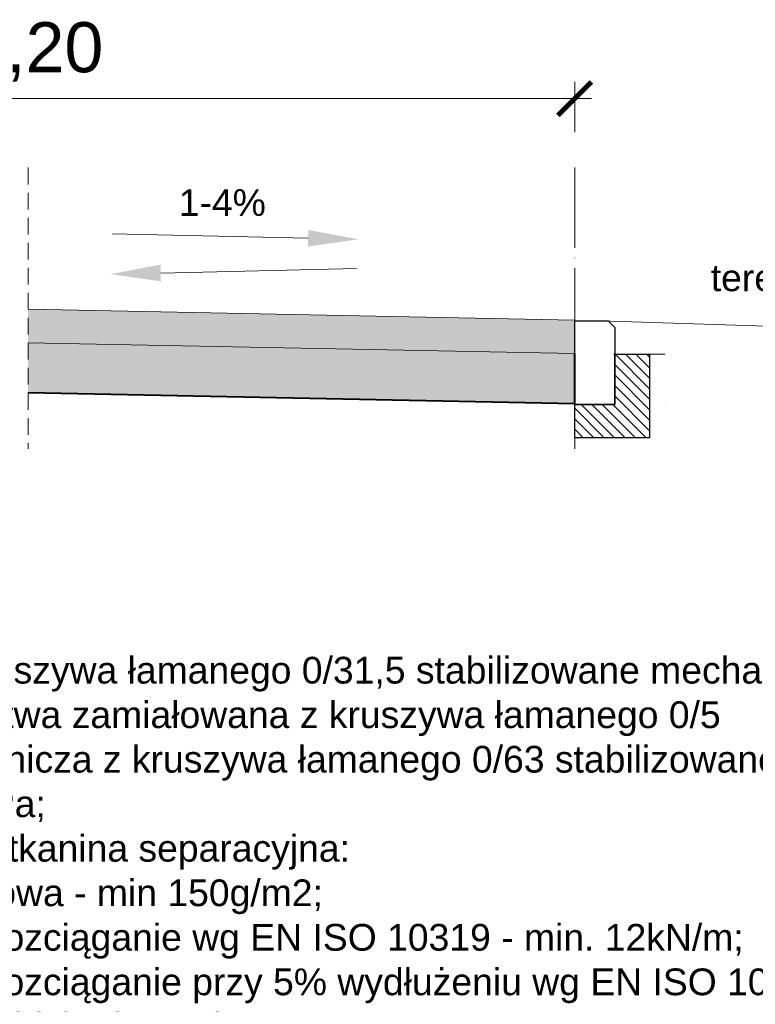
# Model space of a CAD drawing. Header units: millimetres. Extents: x -32728 to 13651, y -21222 to 1549.
# Tile 13 of 19: x 12346 to 12567, y 366 to 661. Entities that reach past the tile are written whole.
import ezdxf

# ---------------------------------------------------------------- set-up
doc = ezdxf.new("R2010")
doc.units = ezdxf.units.MM
doc.linetypes.add('ACAD_ISO04W100', pattern=[30, 24, -3, 0, -3])
doc.linetypes.add('DASHED', pattern=[0.75, 0.5, -0.25])
for name, color, linetype, lineweight in [('7 przekroj kraweznik opornik betonowy', 5, 'Continuous', 30), ('7 przekroj lawa betonowa', 250, 'Continuous', 30), ('7 przekroj niweleta', 250, 'Continuous', 9), ('7 przekroj osie', 22, 'ACAD_ISO04W100', 15), ('7 przekroj przerywana1', 250, 'DASHED', 9), ('7 przekroj wymiary', 250, 'Continuous', 9)]:
    doc.layers.add(name, color=color, linetype=linetype, lineweight=lineweight)
doc.styles.add('Arial10', font='arial.ttf', dxfattribs={"height": 10})
doc.styles.add('Arial15', font='arial.ttf', dxfattribs={"height": 15})
doc.styles.add('ARIAL2.5', font='arial.ttf', dxfattribs={"height": 2.5})
doc.dimstyles.new('normalne', dxfattribs={"dimtxt": 15, "dimasz": 10, "dimexe": 5, "dimexo": 0.0625, "dimgap": 5, "dimtad": 1, "dimlfac": 0.01, "dimzin": 0, "dimdsep": 46, "dimtxsty": 'Arial15', "dimblk": 'ARCHTICK', "dimcen": 15, "dimdle": 5, "dimadec": 0, "dimazin": 0, "dimtfac": 1, "dimtofl": 0, "dimtmove": 0, "dimatfit": 3, "dimfxl": 10, "dimfxlon": 1, "dimtolj": 1, "dimtzin": 0, "dimlwd": -1, "dimlwe": 0, "dimarcsym": 0})

# ---------------------------------------------------------------- blocks, each defined once
blk = doc.blocks.new('_ArchTick')
at = {"color": 0, "linetype": 'ByBlock', "const_width": 0.15}
blk.add_lwpolyline([(-0.5, -0.5), (0.5, 0.5)], dxfattribs=at)
blk = doc.blocks.new('*D280')
at = {"layer": '7 przekroj wymiary', "color": 0, "lineweight": 0}
for p, q in [((12180.06, 627.15), (12180.06, 642.15)), ((12512.57, 627.15), (12512.57, 642.15))]:
    blk.add_line(p, q, dxfattribs=at)
at = {"layer": '7 przekroj wymiary', "color": 0}
blk.add_line((12175.06, 637.15), (12517.57, 637.15), dxfattribs=at)
at = {"layer": 'Defpoints', "color": 0}
for p in [(12512.57, 637.15), (12512.57, 560.85), (12180.06, 535.57)]:
    blk.add_point(p, dxfattribs=at)
at = {"layer": '7 przekroj wymiary', "color": 0, "xscale": 10, "yscale": 10, "zscale": 10, "rotation": 180}
blk.add_blockref('_ArchTick', (12180.06, 637.15), dxfattribs=at)
at = {"layer": '7 przekroj wymiary', "color": 0, "xscale": 10, "yscale": 10, "zscale": 10}
blk.add_blockref('_ArchTick', (12512.57, 637.15), dxfattribs=at)
at = {"layer": '7 przekroj wymiary', "color": 0, "insert": (12345.16, 651.16), "char_height": 15, "attachment_point": 5, "style": 'Arial15'}
blk.add_mtext('\\A1;12,20', dxfattribs=at)

msp = doc.modelspace()

# ---------------------------------------------------------------- hatches: boundary and pattern name
at = {"layer": '7 przekroj wymiary'}
h = msp.add_hatch(dxfattribs=at)
h.set_pattern_fill('GRAVEL', color=256, scale=0.2, angle=180, style=0)
h.set_pattern_definition([(228.0127875, (-5478049.48716, -5765335.41204), (-40.640000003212, -45.719999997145), [0.68344288, -67.660967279]), (184.969741, (-5478049.94436, -5765335.92004), (60.9599999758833, 5.080000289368), [1.17280944, -116.108097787]), (132.5104471, (-5478051.11276, -5765336.02164), (50.80000002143, -55.879999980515), [0.82696304, -81.8694455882]), (267.273689, (-5478053.09396, -5765337.29164), (5.080000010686, 101.599999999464), [1.06800904, -105.7328748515]), (292.83365418, (-5478053.14476, -5765338.35844), (-25.400000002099, 60.9599999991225), [1.0472674, -103.6796154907]), (357.273689, (-5478052.73836, -5765339.32364), (-101.599999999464, 5.080000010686), [1.06800904, -105.7328748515]), (37.69424047, (-5478051.67156, -5765339.37444), (-66.039999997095, -50.800000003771), [1.41238732, -139.8262306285]), (72.25532837, (-5478050.55396, -5765338.51084), (35.5600000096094, 111.7599999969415), [1.33343904, -132.0105132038]), (121.42956562, (-5478050.14756, -5765337.24084), (-40.640000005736, 66.0399999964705), [1.071626, -106.0910913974]), (175.2363583, (-5478050.70636, -5765336.32644), (55.879999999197, -5.080000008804), [1.22342656, -59.9478739]), (222.3974378, (-5478051.92556, -5765336.22484), (-60.9599999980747, -55.8800000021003), [1.58215584, -156.6335450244]), (138.81407483, (-5478048.06476, -5765337.34244), (-35.559999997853, 30.480000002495), [0.54000908, -53.4611316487]), (171.4692344, (-5478048.47116, -5765336.98684), (66.040000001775, -10.159999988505), [1.02736396, -101.709277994]), (225, (-5478049.487, -5765336.8344), (-2e-12, -5.08), [0.71841868, -6.465786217]), (203.19859051, (-5478049.84276, -5765336.22484), (25.400000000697, 10.159999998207), [0.38688264, -38.3012447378]), (291.80140949, (-5478050.1984, -5765336.3772), (-5.08000000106, 15.23999999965), [0.54713124, -26.80950598]), (30.96375653, (-5478049.9952, -5765336.8852), (15.24000000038, 10.15999999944), [0.88863932, -28.7325963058]), (161.56505118, (-5478049.2332, -5765336.428), (10.16000000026, -5.07999999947), [0.64257428, -15.4217962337]), (16.389540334, (-5478053.14476, -5765336.37724), (50.800000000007, 15.239999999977), [0.900176, -89.117653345]), (70.34617594, (-5478052.28116, -5765336.12324), (-20.320000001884, -55.879999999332), [0.75519788, -74.7644313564]), (293.19859051, (-5478049.23316, -5765335.41204), (-10.159999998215, 25.400000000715), [0.7737602, -37.9143671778]), (343.61045967, (-5478048.92836, -5765336.12324), (-50.800000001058, 15.239999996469), [0.900176, -89.117653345]), (339.44395478, (-5478053.14476, -5765339.52684), (-25.399999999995, 10.16000000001), [0.8680704, -42.5354686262]), (294.7751406, (-5478052.33196, -5765339.83164), (-25.400000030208, 55.879999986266), [0.72734424, -72.0071867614]), (66.80140949, (-5478049.18236, -5765340.49204), (10.159999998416, 25.400000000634), [0.7737602, -37.9143671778]), (17.35402464, (-5478048.87756, -5765339.78084), (-66.039999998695, -20.320000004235), [0.85156548, -84.3047519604]), (69.44395478, (-5478051.67156, -5765340.49204), (-10.16000000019, -25.399999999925), [0.4340352, -42.9695038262]), (101.309932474, (-5478049.4872, -5765340.492), (-5.07999999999, 20.32), [0.2590292, -25.643989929]), (165.963756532, (-5478049.538, -5765340.238), (15.24, -5.08), [1.0472674, -19.898109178]), (186.00900596, (-5478050.55396, -5765339.98404), (50.799999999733, 5.080000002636), [0.970534, -96.0827297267]), (303.69006753, (-5478049.9952, -5765337.3424), (-5.0800000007, 10.15999999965), [0.73264776, -17.5835527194]), (353.15722659, (-5478049.58876, -5765337.95204), (86.360000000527, -10.159999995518), [1.27911352, -126.63201813]), (60.9453959, (-5478048.31876, -5765338.10444), (-20.320000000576, -35.55999999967), [0.52301648, -51.7787846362]), (90, (-5478048.065, -5765337.647), (-5.08, 5.08), [0.3048, -4.7752]), (120.25643716, (-5478050.65556, -5765339.83164), (20.319999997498, -35.560000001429), [0.70573392, -69.8678815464]), (48.0127875, (-5478051.01116, -5765339.22204), (40.640000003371, 45.719999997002), [1.36688576, -66.977524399]), (360, (-5478050.097, -5765338.206), (5.08, 5.08), [1.3208, -3.7592]), (325.3048465, (-5478048.77596, -5765338.20604), (50.800000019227, -35.559999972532), [0.80321912, -79.5186334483]), (254.0546041, (-5478048.11556, -5765338.66324), (-5.079999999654, -20.32000000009), [0.73965816, -36.2433000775]), (207.64597536, (-5478048.31876, -5765339.37444), (-96.52000000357, -50.7999999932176), [1.2042902, -119.224928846]), (175.42607874, (-5478049.38556, -5765339.93324), (-66.0399999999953, 5.080000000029), [1.27405892, -126.1316929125])])
h.paths.add_polyline_path([(12348.813, 564.044), (12348.813, 574.044), (12512.572, 570.769), (12512.572, 560.769)])
h = msp.add_hatch(dxfattribs=at)
h.set_pattern_fill('GRAVEL', color=256, scale=0.4, angle=180, style=0)
h.set_pattern_definition([(228.0127875, (-5478045.8296, -5765330.332), (-81.280000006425, -91.43999999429), [1.36688576, -135.321934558]), (184.969741, (-5478046.74396, -5765331.34804), (121.919999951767, 10.160000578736), [2.34561888, -232.216195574]), (132.5104471, (-5478049.08076, -5765331.55124), (101.60000004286, -111.75999996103), [1.65392608, -163.738891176]), (267.273689, (-5478053.04316, -5765334.09124), (10.16000002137, 203.199999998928), [2.13601808, -211.465749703]), (292.83365418, (-5478053.14476, -5765336.22484), (-50.800000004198, 121.919999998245), [2.0945348, -207.359230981]), (357.273689, (-5478052.33196, -5765338.15524), (-203.199999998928, 10.16000002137), [2.13601808, -211.465749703]), (37.69424047, (-5478050.19836, -5765338.25684), (-132.07999999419, -101.600000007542), [2.82477464, -279.652461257]), (72.25532837, (-5478047.96316, -5765336.52964), (71.120000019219, 223.519999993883), [2.66687808, -264.021026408]), (121.42956562, (-5478047.15036, -5765333.98964), (-81.280000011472, 132.07999999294), [2.143252, -212.182182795]), (175.2363583, (-5478048.268, -5765332.1608), (111.75999999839, -10.16000001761), [2.44685312, -119.8957478]), (222.3974378, (-5478050.70636, -5765331.95764), (-121.91999999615, -111.7600000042), [3.16431168, -313.267090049]), (138.81407483, (-5478042.9848, -5765334.1928), (-71.11999999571, 60.96000000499), [1.08001816, -106.922263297]), (171.4692344, (-5478043.79756, -5765333.48164), (132.08000000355, -20.31999997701), [2.05472792, -203.418555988]), (225, (-5478045.8296, -5765333.177), (-5e-12, -10.16), [1.43683736, -12.931572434]), (203.19859051, (-5478046.5408, -5765331.9576), (50.8000000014, 20.31999999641), [0.77376528, -76.602489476]), (291.80140949, (-5478047.252, -5765332.2624), (-10.1600000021, 30.4799999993), [1.09426248, -53.61901196]), (30.96375653, (-5478046.8456, -5765333.2784), (30.48000000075, 20.31999999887), [1.77727864, -57.465192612]), (161.56505118, (-5478045.3216, -5765332.364), (20.3200000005, -10.159999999), [1.28514856, -30.843592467]), (16.389540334, (-5478053.14476, -5765332.26244), (101.600000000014, 30.479999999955), [1.800352, -178.23530669]), (70.34617594, (-5478051.41756, -5765331.75444), (-40.64000000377, -111.759999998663), [1.51039576, -149.528862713]), (293.19859051, (-5478045.3216, -5765330.332), (-20.31999999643, 50.80000000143), [1.5475204, -75.828734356]), (343.61045967, (-5478044.71196, -5765331.75444), (-101.600000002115, 30.479999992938), [1.800352, -178.23530669]), (339.44395478, (-5478053.1448, -5765338.5616), (-50.79999999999, 20.32000000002), [1.7361408, -85.070937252]), (294.7751406, (-5478051.51916, -5765339.17124), (-50.80000006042, 111.75999997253), [1.45468848, -144.014373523]), (66.80140949, (-5478045.22, -5765340.492), (20.31999999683, 50.80000000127), [1.5475204, -75.828734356]), (17.35402464, (-5478044.61036, -5765339.06964), (-132.07999999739, -40.64000000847), [1.70313096, -168.609503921]), (69.44395478, (-5478050.1984, -5765340.492), (-20.32000000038, -50.79999999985), [0.8680704, -85.939007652]), (101.309932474, (-5478045.8296, -5765340.492), (-10.16, 40.64), [0.5180584, -51.287979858]), (165.963756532, (-5478045.9312, -5765339.984), (30.48, -10.16), [2.0945348, -39.796218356]), (186.00900596, (-5478047.96316, -5765339.47604), (101.599999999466, 10.16000000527), [1.941068, -192.165459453]), (303.69006753, (-5478046.8456, -5765334.1928), (-10.1600000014, 20.3199999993), [1.46529552, -35.167105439]), (353.15722659, (-5478046.03276, -5765335.41204), (172.720000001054, -20.319999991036), [2.55822704, -253.26403626]), (60.9453959, (-5478043.4928, -5765335.7168), (-40.64000000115, -71.11999999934), [1.04603296, -103.557569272]), (90, (-5478042.985, -5765334.802), (-10.16, 10.16), [0.6096, -9.5504]), (120.25643716, (-5478048.16636, -5765339.17124), (40.639999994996, -71.12000000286), [1.41146784, -139.735763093]), (48.0127875, (-5478048.8776, -5765337.952), (81.28000000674, 91.439999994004), [2.73377152, -133.955048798]), (360, (-5478047.049, -5765335.92), (10.16, 10.16), [2.6416, -7.5184]), (325.3048465, (-5478044.40716, -5765335.92004), (101.600000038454, -71.119999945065), [1.60643824, -159.037266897]), (254.0546041, (-5478043.0864, -5765336.8344), (-10.1599999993, -40.64000000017), [1.47931632, -72.486600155]), (207.64597536, (-5478043.49276, -5765338.25684), (-193.04000000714, -101.599999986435), [2.4085804, -238.449857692]), (175.42607874, (-5478045.62636, -5765339.37444), (-132.07999999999, 10.160000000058), [2.54811784, -252.263385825])])
h.paths.add_polyline_path([(12348.813, 549.044), (12348.813, 564.044), (12512.572, 560.769), (12512.572, 560.569), (12512.572, 558.069), (12512.572, 545.569)])
h = msp.add_hatch(dxfattribs=at)
h.set_pattern_fill('ANSI31', color=256, scale=0.7, style=0)
h.set_pattern_definition([(135, (14809.337, 2833.4017), (1.5715448, 1.5715448), [])])
h.paths.add_polyline_path([(12512.572, 545.569), (12524.572, 545.569), (12524.572, 560.569), (12535.025, 560.633), (12535.025, 535.569), (12527.572, 535.569), (12512.572, 535.569)])

# ---------------------------------------------------------------- linework, layer by layer
at = {"layer": '7 przekroj kraweznik opornik betonowy'}
msp.add_lwpolyline([(12524.572, 545.569), (12512.572, 545.569), (12512.572, 570.569), (12522.572, 570.569), (12522.572, 570.569), (12524.572, 568.569), (12524.572, 545.569)], dxfattribs=at)
at = {"layer": '7 przekroj lawa betonowa'}
msp.add_lwpolyline([(12527.572, 535.569), (12512.572, 535.569), (12512.572, 545.569), (12524.572, 545.569), (12524.572, 560.569), (12535.025, 560.633), (12535.025, 560.633), (12535.025, 535.569)], close=True, dxfattribs=at)
at = {"layer": '7 przekroj niweleta'}
for p, q in [((12512.572, 570.769), (12348.813, 574.044)), ((12520.193, 570.646), (12594.326, 568.233)), ((12512.572, 560.769), (12348.813, 564.044)), ((12524.172, 560.698), (12525.878, 560.569)), ((12539.572, 545.109), (12539.613, 545.11))]:
    msp.add_line(p, q, dxfattribs=at)
at = {"layer": '7 przekroj niweleta', "linetype": 'ByBlock'}
for p in [(12535.025, 560.633), (12539.572, 560.569)]:
    msp.add_line(p, (12524.572, 560.569), dxfattribs=at)
at = {"layer": '7 przekroj niweleta', "lineweight": 40}
msp.add_line((12512.572, 545.769), (12348.813, 549.044), dxfattribs=at)
at = {"layer": '7 przekroj niweleta', "lineweight": 40, "flags": 128}
msp.add_lwpolyline([(12512.572, 545.569), (12512.572, 560.769)], dxfattribs=at)
at = {"layer": '7 przekroj osie'}
msp.add_line((12512.572, 616.48), (12512.572, 532.262), dxfattribs=at)
at = {"layer": '7 przekroj przerywana1', "ltscale": 10}
msp.add_line((12348.813, 616.48), (12348.813, 532.262), dxfattribs=at)
at = {"layer": '7 przekroj wymiary'}
msp.add_line((12524.572, 545.569), (12524.572, 560.569), dxfattribs=at)
msp.add_line((12524.572, 545.569), (12524.572, 560.569), dxfattribs=at)
msp.add_line((12524.572, 545.569), (12524.572, 560.569), dxfattribs=at)
for points in [[(12432.731, 595.334), (12374.06, 596.637)], [(12388.551, 584.922), (12447.222, 586.225)]]:
    msp.add_lwpolyline(points, dxfattribs=at)
for points in [[(12432.787, 597.834), (12447.728, 595.001), (12432.676, 592.835)], [(12388.496, 587.421), (12373.555, 584.589), (12388.607, 582.422)]]:
    msp.add_solid(points, dxfattribs=at)

# ---------------------------------------------------------------- texts
at = {"layer": '7 przekroj wymiary', "style": 'ARIAL2.5'}
msp.add_text('1-4%%%', height=8, rotation=1080, dxfattribs=at).set_placement((12393.969, 602.022))
at = {"layer": '7 przekroj wymiary', "char_height": 8, "width": 758.16036, "style": 'Arial10'}
for s, insert, attachment_point in [('\\A1;teren\\P\\P\\pxsm1;\\H0.999971x;^I  \\P\\P\\P\\C0; ', (12578.801, 587.484), 3), ('\\pxsm1,ql;\\A1;  \\P     10cm - Nawierzchnia z kruszywa łamanego 0/31,5 stabilizowane mechanicznie; \\P                 C90/3; \\fArial|b0|i0|c0|p34;górna warstwa \\fArial|b0|i0|c0|p34;zamiałowana \\fArial|b0|i0|c0|p34;z kruszywa łamanego 0/5\\P     15cm - Podbudowa zasadnicza z kruszywa łamanego 0/63 stabilizowanego mechanicznie; \\P                 C90/3 ; E2 = 80MPa;\\P\\pi-5.125,l7,q*,t2.953125;          - Geowłóknina / geotkanina separacyjna: \\P            Masa powierzchniowa - min 150g/m2; \\P            Wytrzymałość na rozciąganie wg EN ISO 10319 - min. 12kN/m; \\P            Wytrzymałość na rozciąganie przy 5% wydłużeniu wg EN ISO 10319 - min. 4kN/m; \\P            Odporność na przebicie dynamiczne wg  EN ISO 13433  - max. 30mm\\P\\pi0,l0,ql,tz;\\P\\pi-5.625,l7.5,q*,t2.953125;\\P\\pi0,l0;\\P\\P\\C0; ', (12197.321, 483.291), 1)]:
    msp.add_mtext(s, dxfattribs=dict(at, insert=insert, attachment_point=attachment_point))

# ---------------------------------------------------------------- dimensions: what is measured, and where the dimension line sits
at = {"layer": '7 przekroj wymiary'}
dim = msp.add_linear_dim(base=(12512.572, 637.146), p1=(12180.061, 535.569), p2=(12512.572, 560.855), angle=0, text='12,20', dimstyle='normalne', override={"dimtxt": 10, "dimtxsty": 'Arial15'}, dxfattribs=at)
dim.commit()
dim.dimension.update_dxf_attribs({"geometry": '*D280', "text_midpoint": (12345.163, 637.146), "dimtype": 160})

doc.saveas('drawing.dxf')
